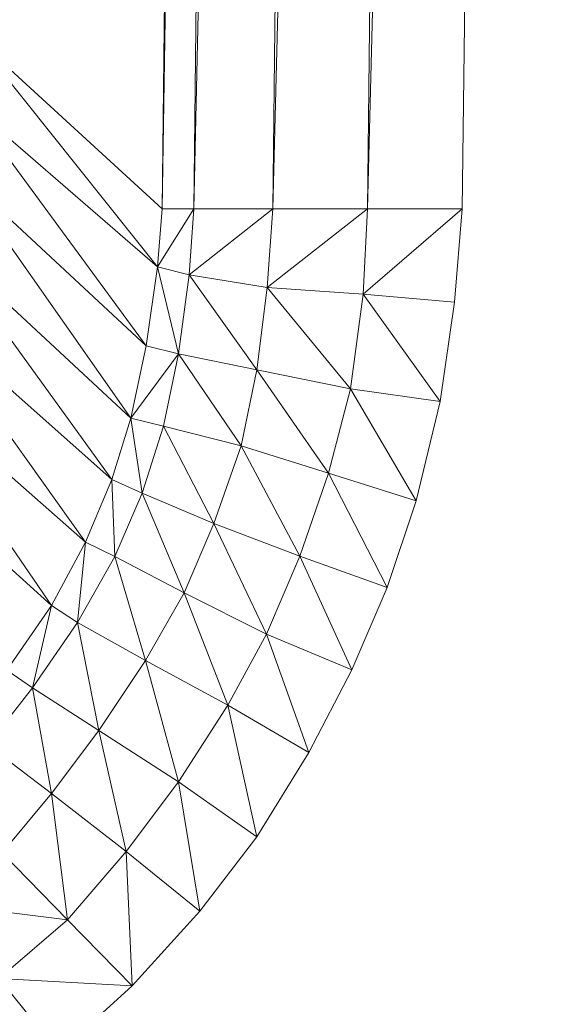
# Model space of a CAD drawing. Header units: metres. Extents: x 391.1 to 427.5, y 12.7 to 28.4.
# Tile 161 of 247: x 408.8645 to 408.8867, y 23.4224 to 23.4644. Entities that reach past the tile are written whole.
import ezdxf

# ---------------------------------------------------------------- set-up
doc = ezdxf.new("R2010")
doc.units = ezdxf.units.M
doc.layers.add('02_MOBILIARIO', color=7, linetype='Continuous', lineweight=18)

# ---------------------------------------------------------------- blocks, each defined once
blk = doc.blocks.new('Family - Plats de dutxa PS-1-153501-01_PCI_PS1')
at = {"layer": '02_MOBILIARIO', "color": 253, "true_color": 0xaaaaaa}
for p, q in [((0.742188, 0.4), (0.738817, 0.105562)), ((0.742188, 0.4), (0.738817, 0.105562)), ((0.743536, 0.4), (0.738817, 0.105562)), ((0.738817, 0.105562), (0.743536, 0.4)), ((0.740166, 0.105562), (0.743536, 0.4)), ((0.746907, 0.4), (0.740166, 0.105562)), ((0.740166, 0.105562), (0.743536, 0.4)), ((0.740166, 0.105562), (0.746907, 0.4)), ((0.746907, 0.4), (0.743536, 0.105562)), ((0.746907, 0.4), (0.743536, 0.105562)), ((0.750952, 0.4), (0.743536, 0.105562)), ((0.743536, 0.105562), (0.750952, 0.4)), ((0.747581, 0.105562), (0.750952, 0.4)), ((0.754997, 0.4), (0.747581, 0.105562)), ((0.747581, 0.105562), (0.750952, 0.4)), ((0.747581, 0.105562), (0.754997, 0.4)), ((0.754997, 0.4), (0.751626, 0.105562)), ((0.754997, 0.4), (0.751626, 0.105562)), ((0.730727, 0.112978), (0.738817, 0.105562)), ((0.738615, 0.10309), (0.730727, 0.112978)), ((0.730727, 0.112978), (0.738817, 0.105562)), ((0.730727, 0.112978), (0.738615, 0.10309)), ((0.738129, 0.099724), (0.73049, 0.110131)), ((0.73049, 0.110131), (0.738615, 0.10309)), ((0.73049, 0.110131), (0.738129, 0.099724)), ((0.738615, 0.10309), (0.73049, 0.110131)), ((0.737484, 0.096631), (0.73004, 0.107239)), ((0.73004, 0.107239), (0.738129, 0.099724)), ((0.73004, 0.107239), (0.737484, 0.096631)), ((0.738129, 0.099724), (0.73004, 0.107239)), ((0.738817, 0.105562), (0.738615, 0.10309)), ((0.740166, 0.105562), (0.738615, 0.10309)), ((0.738615, 0.10309), (0.738817, 0.105562)), ((0.738615, 0.10309), (0.740166, 0.105562)), ((0.740166, 0.105562), (0.738817, 0.105562)), ((0.740166, 0.105562), (0.738817, 0.105562)), ((0.743536, 0.105562), (0.739973, 0.10275)), ((0.739973, 0.10275), (0.740166, 0.105562)), ((0.739973, 0.10275), (0.743536, 0.105562)), ((0.740166, 0.105562), (0.739973, 0.10275)), ((0.740166, 0.105562), (0.743536, 0.105562)), ((0.743536, 0.105562), (0.740166, 0.105562)), ((0.743536, 0.105562), (0.743295, 0.102205)), ((0.747581, 0.105562), (0.743295, 0.102205)), ((0.743295, 0.102205), (0.743536, 0.105562)), ((0.743295, 0.102205), (0.747581, 0.105562)), ((0.747581, 0.105562), (0.743536, 0.105562)), ((0.747581, 0.105562), (0.743536, 0.105562)), ((0.751626, 0.105562), (0.747395, 0.101931)), ((0.747395, 0.101931), (0.747581, 0.105562)), ((0.747395, 0.101931), (0.751626, 0.105562)), ((0.747581, 0.105562), (0.747395, 0.101931)), ((0.747581, 0.105562), (0.751626, 0.105562)), ((0.751626, 0.105562), (0.747581, 0.105562)), ((0.751626, 0.105562), (0.751291, 0.101589)), ((0.751626, 0.105562), (0.751291, 0.101589)), ((0.736669, 0.094013), (0.729289, 0.104233)), ((0.729289, 0.104233), (0.737484, 0.096631)), ((0.729289, 0.104233), (0.736669, 0.094013)), ((0.737484, 0.096631), (0.729289, 0.104233)), ((0.738615, 0.10309), (0.738129, 0.099724)), ((0.738129, 0.099724), (0.738615, 0.10309)), ((0.739522, 0.099384), (0.738615, 0.10309)), ((0.738615, 0.10309), (0.739973, 0.10275)), ((0.738615, 0.10309), (0.739522, 0.099384)), ((0.738615, 0.10309), (0.739973, 0.10275)), ((0.739522, 0.099384), (0.739973, 0.10275)), ((0.739973, 0.10275), (0.739522, 0.099384)), ((0.74286, 0.098704), (0.739973, 0.10275)), ((0.739973, 0.10275), (0.743295, 0.102205)), ((0.739973, 0.10275), (0.74286, 0.098704)), ((0.739973, 0.10275), (0.743295, 0.102205)), ((0.743295, 0.102205), (0.74286, 0.098704)), ((0.74286, 0.098704), (0.743295, 0.102205)), ((0.746848, 0.097895), (0.743295, 0.102205)), ((0.743295, 0.102205), (0.747395, 0.101931)), ((0.743295, 0.102205), (0.746848, 0.097895)), ((0.743295, 0.102205), (0.747395, 0.101931)), ((0.746848, 0.097895), (0.747395, 0.101931)), ((0.747395, 0.101931), (0.746848, 0.097895)), ((0.750676, 0.097347), (0.747395, 0.101931)), ((0.747395, 0.101931), (0.751291, 0.101589)), ((0.747395, 0.101931), (0.750676, 0.097347)), ((0.747395, 0.101931), (0.751291, 0.101589)), ((0.73554, 0.091347), (0.728426, 0.101341)), ((0.728426, 0.101341), (0.736669, 0.094013)), ((0.728426, 0.101341), (0.73554, 0.091347)), ((0.736669, 0.094013), (0.728426, 0.101341)), ((0.751291, 0.101589), (0.750676, 0.097347)), ((0.751291, 0.101589), (0.750676, 0.097347)), ((0.738129, 0.099724), (0.737484, 0.096631)), ((0.738129, 0.099724), (0.737484, 0.096631)), ((0.738129, 0.099724), (0.739522, 0.099384)), ((0.739522, 0.099384), (0.738129, 0.099724)), ((0.739522, 0.099384), (0.737484, 0.096631)), ((0.737484, 0.096631), (0.739522, 0.099384)), ((0.738876, 0.096291), (0.739522, 0.099384)), ((0.738876, 0.096291), (0.739522, 0.099384)), ((0.742188, 0.09545), (0.739522, 0.099384)), ((0.739522, 0.099384), (0.74286, 0.098704)), ((0.739522, 0.099384), (0.742188, 0.09545)), ((0.74286, 0.098704), (0.739522, 0.099384)), ((0.734091, 0.088638), (0.727263, 0.098636)), ((0.727263, 0.098636), (0.73554, 0.091347)), ((0.727263, 0.098636), (0.734091, 0.088638)), ((0.73554, 0.091347), (0.727263, 0.098636)), ((0.74286, 0.098704), (0.742188, 0.09545)), ((0.742188, 0.09545), (0.74286, 0.098704)), ((0.745916, 0.094285), (0.74286, 0.098704)), ((0.74286, 0.098704), (0.746848, 0.097895)), ((0.74286, 0.098704), (0.745916, 0.094285)), ((0.746848, 0.097895), (0.74286, 0.098704)), ((0.745916, 0.094285), (0.746848, 0.097895)), ((0.746848, 0.097895), (0.745916, 0.094285)), ((0.749651, 0.093106), (0.746848, 0.097895)), ((0.746848, 0.097895), (0.750676, 0.097347)), ((0.746848, 0.097895), (0.749651, 0.093106)), ((0.750676, 0.097347), (0.746848, 0.097895)), ((0.750676, 0.097347), (0.749651, 0.093106)), ((0.750676, 0.097347), (0.749651, 0.093106)), ((0.737484, 0.096631), (0.736669, 0.094013)), ((0.736669, 0.094013), (0.737484, 0.096631)), ((0.73796, 0.093435), (0.737484, 0.096631)), ((0.737484, 0.096631), (0.738876, 0.096291)), ((0.737484, 0.096631), (0.73796, 0.093435)), ((0.738876, 0.096291), (0.737484, 0.096631)), ((0.73796, 0.093435), (0.738876, 0.096291)), ((0.738876, 0.096291), (0.73796, 0.093435)), ((0.741026, 0.092144), (0.738876, 0.096291)), ((0.738876, 0.096291), (0.742188, 0.09545)), ((0.738876, 0.096291), (0.741026, 0.092144)), ((0.742188, 0.09545), (0.738876, 0.096291)), ((0.725874, 0.096082), (0.734091, 0.088638)), ((0.734091, 0.088638), (0.725874, 0.096082)), ((0.742188, 0.09545), (0.741026, 0.092144)), ((0.741026, 0.092144), (0.742188, 0.09545)), ((0.745916, 0.094285), (0.742188, 0.09545)), ((0.744694, 0.09075), (0.742188, 0.09545)), ((0.742188, 0.09545), (0.745916, 0.094285)), ((0.742188, 0.09545), (0.744694, 0.09075)), ((0.744694, 0.09075), (0.745916, 0.094285)), ((0.745916, 0.094285), (0.744694, 0.09075)), ((0.74842, 0.089412), (0.745916, 0.094285)), ((0.745916, 0.094285), (0.749651, 0.093106)), ((0.745916, 0.094285), (0.74842, 0.089412)), ((0.749651, 0.093106), (0.745916, 0.094285)), ((0.736669, 0.094013), (0.73554, 0.091347)), ((0.73554, 0.091347), (0.736669, 0.094013)), ((0.736795, 0.090731), (0.736669, 0.094013)), ((0.736669, 0.094013), (0.73796, 0.093435)), ((0.736669, 0.094013), (0.736795, 0.090731)), ((0.73796, 0.093435), (0.736669, 0.094013)), ((0.736795, 0.090731), (0.73796, 0.093435)), ((0.73796, 0.093435), (0.736795, 0.090731)), ((0.739755, 0.089187), (0.73796, 0.093435)), ((0.73796, 0.093435), (0.741026, 0.092144)), ((0.73796, 0.093435), (0.739755, 0.089187)), ((0.741026, 0.092144), (0.73796, 0.093435)), ((0.749651, 0.093106), (0.74842, 0.089412)), ((0.749651, 0.093106), (0.74842, 0.089412)), ((0.741026, 0.092144), (0.739755, 0.089187)), ((0.739755, 0.089187), (0.741026, 0.092144)), ((0.743267, 0.087419), (0.741026, 0.092144)), ((0.741026, 0.092144), (0.744694, 0.09075)), ((0.741026, 0.092144), (0.743267, 0.087419)), ((0.744694, 0.09075), (0.741026, 0.092144)), ((0.73554, 0.091347), (0.734091, 0.088638)), ((0.734091, 0.088638), (0.73554, 0.091347)), ((0.735212, 0.087922), (0.73554, 0.091347)), ((0.73554, 0.091347), (0.735212, 0.087922)), ((0.73554, 0.091347), (0.736795, 0.090731)), ((0.736795, 0.090731), (0.73554, 0.091347)), ((0.736795, 0.090731), (0.735212, 0.087922)), ((0.735212, 0.087922), (0.736795, 0.090731)), ((0.738111, 0.086297), (0.736795, 0.090731)), ((0.736795, 0.090731), (0.739755, 0.089187)), ((0.736795, 0.090731), (0.738111, 0.086297)), ((0.739755, 0.089187), (0.736795, 0.090731)), ((0.744694, 0.09075), (0.743267, 0.087419)), ((0.743267, 0.087419), (0.744694, 0.09075)), ((0.746908, 0.085899), (0.744694, 0.09075)), ((0.744694, 0.09075), (0.74842, 0.089412)), ((0.744694, 0.09075), (0.746908, 0.085899)), ((0.74842, 0.089412), (0.744694, 0.09075)), ((0.739755, 0.089187), (0.738111, 0.086297)), ((0.738111, 0.086297), (0.739755, 0.089187)), ((0.743267, 0.087419), (0.739755, 0.089187)), ((0.741614, 0.08439), (0.739755, 0.089187)), ((0.739755, 0.089187), (0.743267, 0.087419)), ((0.739755, 0.089187), (0.741614, 0.08439)), ((0.74842, 0.089412), (0.746908, 0.085899)), ((0.74842, 0.089412), (0.746908, 0.085899)), ((0.734091, 0.088638), (0.732187, 0.085885)), ((0.732187, 0.085885), (0.734091, 0.088638)), ((0.733289, 0.08513), (0.734091, 0.088638)), ((0.734091, 0.088638), (0.733289, 0.08513)), ((0.734091, 0.088638), (0.735212, 0.087922)), ((0.735212, 0.087922), (0.734091, 0.088638)), ((0.735212, 0.087922), (0.733289, 0.08513)), ((0.733289, 0.08513), (0.735212, 0.087922)), ((0.736121, 0.083315), (0.735212, 0.087922)), ((0.735212, 0.087922), (0.738111, 0.086297)), ((0.735212, 0.087922), (0.736121, 0.083315)), ((0.738111, 0.086297), (0.735212, 0.087922)), ((0.741614, 0.08439), (0.743267, 0.087419)), ((0.743267, 0.087419), (0.741614, 0.08439)), ((0.746908, 0.085899), (0.743267, 0.087419)), ((0.745071, 0.082365), (0.743267, 0.087419)), ((0.743267, 0.087419), (0.746908, 0.085899)), ((0.743267, 0.087419), (0.745071, 0.082365)), ((0.738111, 0.086297), (0.736121, 0.083315)), ((0.736121, 0.083315), (0.738111, 0.086297)), ((0.739508, 0.081123), (0.738111, 0.086297)), ((0.738111, 0.086297), (0.741614, 0.08439)), ((0.738111, 0.086297), (0.739508, 0.081123)), ((0.741614, 0.08439), (0.738111, 0.086297)), ((0.733289, 0.08513), (0.732187, 0.085885)), ((0.732187, 0.085885), (0.733289, 0.08513)), ((0.746908, 0.085899), (0.745071, 0.082365)), ((0.746908, 0.085899), (0.745071, 0.082365)), ((0.731375, 0.082692), (0.733289, 0.08513)), ((0.733289, 0.08513), (0.731375, 0.082692)), ((0.734098, 0.080618), (0.733289, 0.08513)), ((0.733289, 0.08513), (0.736121, 0.083315)), ((0.733289, 0.08513), (0.734098, 0.080618)), ((0.736121, 0.083315), (0.733289, 0.08513)), ((0.741614, 0.08439), (0.739508, 0.081123)), ((0.739508, 0.081123), (0.741614, 0.08439)), ((0.742853, 0.078765), (0.741614, 0.08439)), ((0.741614, 0.08439), (0.745071, 0.082365)), ((0.741614, 0.08439), (0.742853, 0.078765)), ((0.745071, 0.082365), (0.741614, 0.08439)), ((0.736121, 0.083315), (0.734098, 0.080618)), ((0.734098, 0.080618), (0.736121, 0.083315)), ((0.737277, 0.078146), (0.736121, 0.083315)), ((0.736121, 0.083315), (0.739508, 0.081123)), ((0.736121, 0.083315), (0.737277, 0.078146)), ((0.739508, 0.081123), (0.736121, 0.083315)), ((0.734098, 0.080618), (0.731375, 0.082692)), ((0.731375, 0.082692), (0.734098, 0.080618)), ((0.745071, 0.082365), (0.742853, 0.078765)), ((0.745071, 0.082365), (0.742853, 0.078765)), ((0.739508, 0.081123), (0.737277, 0.078146)), ((0.737277, 0.078146), (0.739508, 0.081123)), ((0.742853, 0.078765), (0.739508, 0.081123)), ((0.740424, 0.075593), (0.739508, 0.081123)), ((0.739508, 0.081123), (0.742853, 0.078765)), ((0.739508, 0.081123), (0.740424, 0.075593)), ((0.731985, 0.078092), (0.734098, 0.080618)), ((0.734098, 0.080618), (0.731985, 0.078092)), ((0.734772, 0.075225), (0.734098, 0.080618)), ((0.734098, 0.080618), (0.737277, 0.078146)), ((0.734098, 0.080618), (0.734772, 0.075225)), ((0.737277, 0.078146), (0.734098, 0.080618)), ((0.742853, 0.078765), (0.740424, 0.075593)), ((0.742853, 0.078765), (0.740424, 0.075593)), ((0.731985, 0.078092), (0.734772, 0.075225)), ((0.734772, 0.075225), (0.731985, 0.078092)), ((0.734772, 0.075225), (0.737277, 0.078146)), ((0.737277, 0.078146), (0.734772, 0.075225)), ((0.737533, 0.072414), (0.737277, 0.078146)), ((0.737277, 0.078146), (0.740424, 0.075593)), ((0.737277, 0.078146), (0.737533, 0.072414)), ((0.740424, 0.075593), (0.737277, 0.078146)), ((0.729379, 0.075899), (0.734772, 0.075225)), ((0.734772, 0.075225), (0.729379, 0.075899)), ((0.734772, 0.075225), (0.731851, 0.072721)), ((0.731851, 0.072721), (0.734772, 0.075225)), ((0.737533, 0.072414), (0.734772, 0.075225)), ((0.734772, 0.075225), (0.737533, 0.072414)), ((0.740424, 0.075593), (0.737533, 0.072414)), ((0.740424, 0.075593), (0.737533, 0.072414)), ((0.731851, 0.072721), (0.737533, 0.072414)), ((0.737533, 0.072414), (0.731851, 0.072721)), ((0.734405, 0.069573), (0.731851, 0.072721)), ((0.731851, 0.072721), (0.734405, 0.069573)), ((0.737533, 0.072414), (0.734405, 0.069573)), ((0.737533, 0.072414), (0.734405, 0.069573))]:
    blk.add_line(p, q, dxfattribs=at)
blk = doc.blocks.new('LONDR55-XX_ZZ-ARQ-CAA-M3D-Londres55_ifc-1-01_PCI_PS1')
at = {"layer": '02_MOBILIARIO', "color": 253, "lineweight": 18, "true_color": 0xaaaaaa}
blk.add_blockref('Family - Plats de dutxa PS-1-153501-01_PCI_PS1', (408.131716, 23.350737), dxfattribs=at)

msp = doc.modelspace()

# ---------------------------------------------------------------- block references
at = {"lineweight": 5}
msp.add_blockref('LONDR55-XX_ZZ-ARQ-CAA-M3D-Londres55_ifc-1-01_PCI_PS1', (0, 0), dxfattribs=at)

doc.saveas('drawing.dxf')
